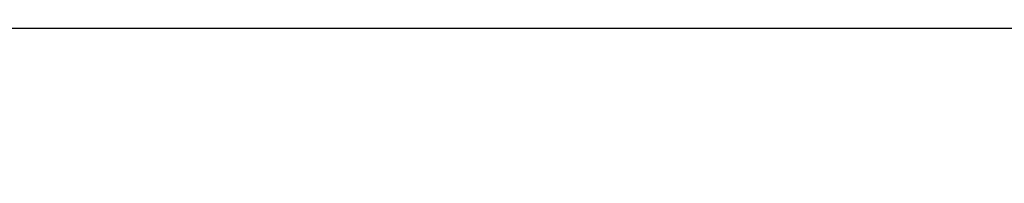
# Model space of a CAD drawing. Header units: millimetres. Extents: x 154 to 631, y -21 to 485.
# Tile 6 of 29: x 279 to 396, y 4 to 24. Entities that reach past the tile are written whole.
import ezdxf

# ---------------------------------------------------------------- set-up
doc = ezdxf.new("R2010")
doc.units = ezdxf.units.MM
doc.header["$MEASUREMENT"] = 0
doc.layers.add('Predefinito', color=5, linetype='Continuous')

# ---------------------------------------------------------------- blocks, each defined once
blk = doc.blocks.new('(#4355) Document')
at = {"layer": 'Predefinito', "extrusion": (0, 1, 0)}
for points in [[(-235.52, 476.18), (-627.98, 496.75)], [(-578.7, 464.12), (-237.09, 446.22)], [(-235.53, 475.89), (-627.99, 496.45)], [(-628.03, 495.75), (-235.57, 475.18)], [(-237.04, 447.22), (-578.65, 465.12)], [(-578.68, 464.42), (-237.07, 446.51)], [(-628.8, 500.29), (-234.34, 479.62)], [(-628.98, 496.8), (-234.52, 476.13)], [(-630.55, 466.84), (-236.09, 446.17)], [(-630.55, 466.84), (-236.09, 446.17)], [(-630.73, 463.35), (-236.27, 442.67)], [(-628.84, 499.52), (-234.38, 478.85)], [(-630.69, 464.12), (-236.23, 443.44)], [(-628.96, 497.08), (-234.51, 476.4)], [(-629.37, 489.31), (-234.91, 468.64)], [(-630.16, 474.33), (-235.7, 453.66)], [(-630.56, 466.56), (-236.1, 445.89)], [(-629.16, 493.35), (-234.7, 472.68)], [(-630.37, 470.29), (-235.91, 449.61)], [(-629.37, 489.31), (-234.91, 468.64)], [(-630.16, 474.33), (-235.7, 453.66)]]:
    blk.add_lwpolyline(points, dxfattribs=at)
at = {"layer": 'Predefinito'}
blk.add_lwpolyline([(235.76, 22.89), (578.31, 22.89)], dxfattribs=at)

msp = doc.modelspace()

# ---------------------------------------------------------------- block references
at = {"layer": 'Predefinito'}
msp.add_blockref('(#4355) Document', (0, 0), dxfattribs=at)

doc.saveas('drawing.dxf')
